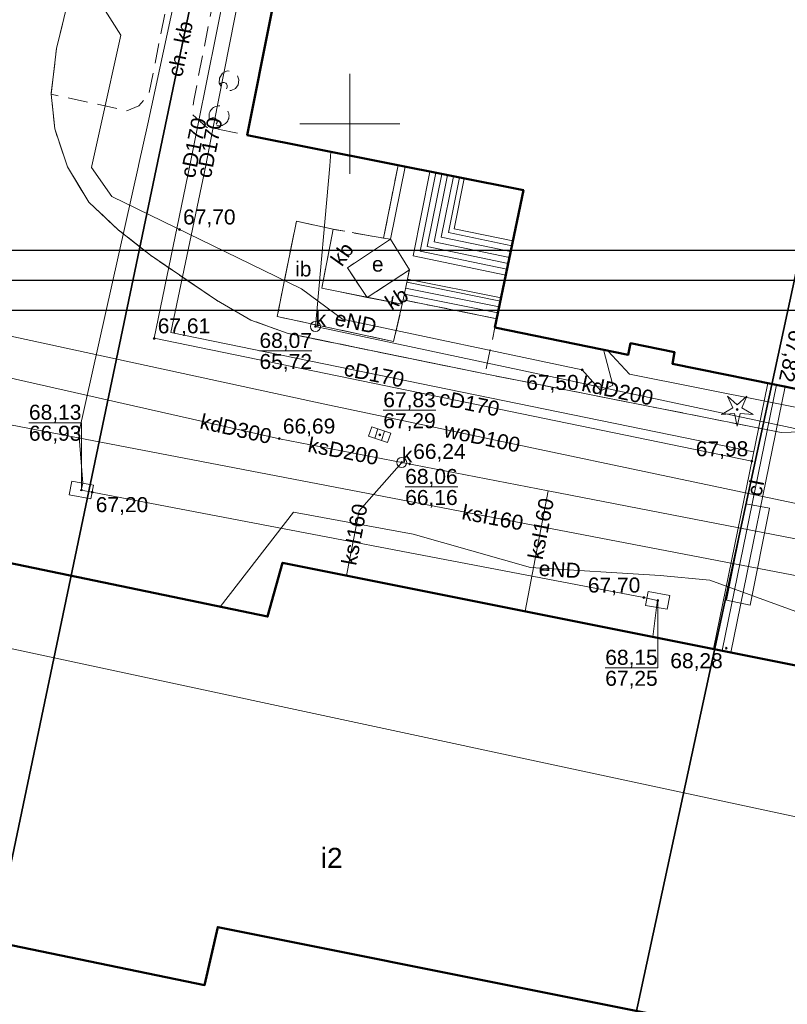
# Model space of a CAD drawing. Header units: millimetres. Extents: x 6501010 to 6502959, y 5884302 to 5886510.
# Tile 7 of 43: x 6502184 to 6502222, y 5885206 to 5885255. Entities that reach past the tile are written whole.
import ezdxf
from ezdxf.enums import TextEntityAlignment as Align

# ---------------------------------------------------------------- set-up
doc = ezdxf.new("R2010")
doc.units = ezdxf.units.MM
for name, pattern in [('OTKC_A05', [1.5, 1, -0.5]), ('OTKU_A05', [2, 1.5, -0.5]), ('OTZK_A05', [1.5, 1, -0.5])]:
    doc.linetypes.add(name, pattern=pattern)
doc.layers.get('DEFPOINTS').update_dxf_attribs({"color": 9})
doc.layers.add('!A_tabelka', color=7, linetype='Continuous')
for name, color, linetype, lineweight in [('Budowle (obszary)', 9, 'Continuous', 0), ('Budynki EGiB', 9, 'Continuous', 0), ('Działki', 9, 'Continuous', 0), ('Komunikacja (linie)', 9, 'Continuous', 0), ('Komunikacja (obszary)', 9, 'Continuous', 0), ('Krzyże', 9, 'Continuous', 0), ('Obiekty związane z budynkami EGiB (obszary)', 9, 'Continuous', 0), ('Przewody ciepłownicze', 9, 'Continuous', 0), ('Przewody elektroenergetyczne', 9, 'Continuous', 0), ('Przewody kanalizacyjne', 9, 'Continuous', 0), ('Przewody telekomunikacyjne', 9, 'Continuous', 0), ('Przewody wodociągowe', 9, 'Continuous', 0), ('Punkty o określonej wysokości', 9, 'Continuous', 0), ('Symbole liniowe', 9, 'Continuous', 0), ('Urządzenia towarzyszące (linie)', 9, 'Continuous', 0), ('Urządzenia towarzyszące (obszary)', 9, 'Continuous', 0), ('Urządzenia związane z siecią (obszary)', 9, 'Continuous', 0), ('Urządzenia związane z siecią (punkty)', 9, 'Continuous', 0), ('Zagospodarowanie terenu (obszary)', 9, 'Continuous', 0), ('Zagospodarowanie terenu (punkty)', 9, 'Continuous', 0), ('Zakres zamówienia', 9, 'Continuous', 0)]:
    doc.layers.add(name, color=color, linetype=linetype, lineweight=lineweight)
doc.styles.add('DOMYSLNA_CZCIONKA', font='arial.ttf')

# ---------------------------------------------------------------- blocks, each defined once
blk = doc.blocks.new('OTZG_P05')
at = {"linetype": 'ByBlock', "lineweight": 18, "true_color": 0x008000}
blk.add_hatch(color=96, dxfattribs=at).paths.add_polyline_path([(-0.1, 0, 1), (0.1, 0, 1)])
at = {"color": 96, "lineweight": 18, "true_color": 0x008000}
blk.add_lwpolyline([(-0.974, 1.341), (0, 0.48), (0.974, 1.341), (0.457, 0.148), (1.576, -0.512), (0.282, -0.389), (0, -1.658), (-0.282, -0.389), (-1.576, -0.512), (-0.457, 0.148), (-0.974, 1.341)], dxfattribs=at)
blk.add_circle((0, 0), 0.1, dxfattribs=at)
blk = doc.blocks.new('SUKS_P05')
at = {"color": 36, "linetype": 'Continuous', "lineweight": 18, "true_color": 0x803300}
blk.add_circle((0, 0), 0.5, dxfattribs=at)
blk = doc.blocks.new('SUKK_P05')
at = {"color": 9, "linetype": 'Continuous', "lineweight": 18}
for p, q in [((-1, 0.5), (-1, -0.5)), ((1, 0.5), (-1, 0.5)), ((-0.35, 0.5), (-0.35, -0.5)), ((0.35, 0.5), (0.35, -0.5)), ((1, -0.5), (1, 0.5)), ((-1, -0.5), (1, -0.5))]:
    blk.add_line(p, q, dxfattribs=at)
blk = doc.blocks.new('SUPS01_02')
at = {"lineweight": 18, "true_color": 0xd200d2}
h = blk.add_hatch(color=212, dxfattribs=at)
h.dxf.hatch_style = 1
h.paths.add_polyline_path([(-0.09, 0, 1), (0.09, 0, 1)])
at = {"color": 18, "lineweight": 18, "true_color": 0x0a0909}
blk.add_circle((0, 0), 0.09, dxfattribs=at)
blk = doc.blocks.new('SUPS01_07')
at = {"lineweight": 18, "true_color": 0xff9100}
h = blk.add_hatch(color=30, dxfattribs=at)
h.dxf.hatch_style = 1
h.paths.add_polyline_path([(0.09, 0, 1), (-0.09, 0, 1)])
at = {"color": 18, "lineweight": 18, "true_color": 0x0a0909}
blk.add_circle((0, 0), 0.09, dxfattribs=at)
blk = doc.blocks.new('SUPS01_05')
at = {"lineweight": 18}
h = blk.add_hatch(color=9, dxfattribs=at)
h.dxf.hatch_style = 1
h.paths.add_polyline_path([(-0.09, 0, 1), (0.09, 0, 1)])
at = {"color": 9, "lineweight": 18}
blk.add_circle((0, 0), 0.09, dxfattribs=at)
blk = doc.blocks.new('SUPS01_03')
at = {"lineweight": 18, "true_color": 0xff0000}
h = blk.add_hatch(color=1, dxfattribs=at)
h.dxf.hatch_style = 1
h.paths.add_polyline_path([(0.09, 0, 1), (-0.09, 0, 1)])
at = {"color": 18, "lineweight": 18, "true_color": 0x0a0909}
blk.add_circle((0, 0), 0.09, dxfattribs=at)

msp = doc.modelspace()

# ---------------------------------------------------------------- hatches: boundary and pattern name
at = {"layer": 'Zagospodarowanie terenu (obszary)'}
h = msp.add_hatch(dxfattribs=at)
h.set_pattern_fill('OTZK', color=256, scale=0.2, style=0, pattern_type=0)
h.set_pattern_definition([(90, (6502193.475, 5885253.0345), (-2.4, 1e-16), [0.08, -2.32]), (243.435, (6502193.5149, 5885253.1945), (-3e-12, 2.4), [0.08944, -5.2771]), (45, (6502193.5149, 5885253.1945), (2.4, -2e-16), [0.0566, -3.3375]), (206.565, (6502193.6349, 5885253.2745), (2.4, -3e-12), [0.08944, -5.2771]), (0, (6502193.635, 5885253.2745), (0, 2.4), [0.08, -2.32]), (153.435, (6502193.7949, 5885253.2345), (2.4, 3e-12), [0.08944, -5.2771]), (315, (6502193.7949, 5885253.2345), (5e-16, 2.4), [0.0566, -3.3375]), (116.565, (6502193.8749, 5885253.1145), (3e-12, 2.4), [0.08944, -5.2771]), (270, (6502193.875, 5885253.1145), (2.4, -4e-16), [0.08, -2.32]), (63.435, (6502193.8349, 5885252.9545), (-3e-12, 2.4), [0.08944, -5.2771]), (225, (6502193.8349, 5885252.9545), (2.4, -4e-16), [0.0566, -3.3375]), (26.565, (6502193.7149, 5885252.8745), (2.4, -3e-12), [0.08944, -5.2771]), (180, (6502193.715, 5885252.8745), (3e-16, 2.4), [0.08, -2.32]), (333.435, (6502193.5549, 5885252.9145), (2.4, 3e-12), [0.08944, -5.2771]), (135, (6502193.5549, 5885252.9145), (2e-16, 2.4), [0.0566, -3.3375]), (296.565, (6502193.4749, 5885253.0345), (3e-12, 2.4), [0.08944, -5.2771]), (116.565, (6502193.5149, 5885251.7545), (3e-12, 2.4), [0.0894, -5.2771]), (270, (6502193.475, 5885251.9145), (2.4, -4e-16), [0.08, -2.32]), (63.43, (6502193.4749, 5885251.9145), (-3e-12, 2.4), [0.0894, -5.2771]), (225, (6502193.5549, 5885252.0345), (2.4, -4e-16), [0.0566, -3.3375]), (26.57, (6502193.5549, 5885252.0345), (2.4, -3e-12), [0.0894, -5.2771]), (180, (6502193.715, 5885252.0745), (3e-16, 2.4), [0.08, -2.32]), (333.43, (6502193.7149, 5885252.0745), (2.4, 3e-12), [0.0894, -5.2771]), (135, (6502193.8349, 5885251.9945), (2.4, -2e-16), [0.0566, -3.3375]), (296.57, (6502193.8349, 5885251.9945), (3e-12, 2.4), [0.0894, -5.2771]), (90, (6502193.875, 5885251.8345), (-2.4, 1e-16), [0.08, -2.32]), (243.43, (6502193.8749, 5885251.8345), (-3e-12, 2.4), [0.0894, -5.2771]), (90, (6502194.675, 5885251.8345), (-2.4, 1e-16), [0.08, -2.32]), (243.435, (6502194.7149, 5885251.9945), (-3e-12, 2.4), [0.08944, -5.2771]), (45, (6502194.7149, 5885251.9945), (2.4, -2e-16), [0.0566, -3.3375]), (206.565, (6502194.8349, 5885252.0745), (2.4, -3e-12), [0.08944, -5.2771]), (0, (6502194.835, 5885252.0745), (0, 2.4), [0.08, -2.32]), (153.435, (6502194.9949, 5885252.0345), (2.4, 3e-12), [0.08944, -5.2771]), (315, (6502194.9949, 5885252.0345), (5e-16, 2.4), [0.0566, -3.3375]), (116.565, (6502195.0749, 5885251.9145), (3e-12, 2.4), [0.08944, -5.2771]), (270, (6502195.075, 5885251.9145), (2.4, -4e-16), [0.08, -2.32]), (63.435, (6502195.0349, 5885251.7545), (-3e-12, 2.4), [0.08944, -5.2771]), (225, (6502195.0349, 5885251.7545), (2.4, -4e-16), [0.0566, -3.3375]), (26.565, (6502194.9149, 5885251.6745), (2.4, -3e-12), [0.08944, -5.2771]), (180, (6502194.915, 5885251.6745), (3e-16, 2.4), [0.08, -2.32]), (333.435, (6502194.7549, 5885251.7145), (2.4, 3e-12), [0.08944, -5.2771]), (135, (6502194.7549, 5885251.7145), (2e-16, 2.4), [0.0566, -3.3375]), (296.565, (6502194.6749, 5885251.8345), (3e-12, 2.4), [0.08944, -5.2771]), (116.565, (6502194.7149, 5885252.9545), (3e-12, 2.4), [0.08944, -5.2771]), (270, (6502194.675, 5885253.1145), (2.4, -4e-16), [0.08, -2.32]), (63.435, (6502194.6749, 5885253.1145), (-3e-12, 2.4), [0.08944, -5.2771]), (225, (6502194.7549, 5885253.2345), (2.4, -4e-16), [0.0566, -3.3375]), (26.565, (6502194.7549, 5885253.2345), (2.4, -3e-12), [0.08944, -5.2771]), (180, (6502194.915, 5885253.2745), (3e-16, 2.4), [0.08, -2.32]), (333.435, (6502194.9149, 5885253.2745), (2.4, 3e-12), [0.08944, -5.2771]), (135, (6502195.0349, 5885253.1945), (2.4, -2e-16), [0.0566, -3.3375]), (296.565, (6502195.0349, 5885253.1945), (3e-12, 2.4), [0.08944, -5.2771]), (90, (6502195.075, 5885253.0345), (-2.4, 1e-16), [0.08, -2.32]), (243.435, (6502195.0749, 5885253.0345), (-3e-12, 2.4), [0.08944, -5.2771])])
h.paths.add_polyline_path([(6502193.876, 5885252.648), (6502193.631, 5885252.537), (6502193.479, 5885252.286), (6502193.475, 5885252.041), (6502193.596, 5885251.82), (6502193.818, 5885251.683), (6502194.063, 5885251.674), (6502194.279, 5885251.772), (6502194.414, 5885251.956), (6502194.453, 5885252.2), (6502194.366, 5885252.457), (6502194.159, 5885252.614)], flags=0)
h = msp.add_hatch(dxfattribs=at)
h.set_pattern_fill('OTZK', color=256, scale=0.2, style=0, pattern_type=0)
h.set_pattern_definition([(90, (6502192.9622, 5885251.2615), (-2.4, 1e-16), [0.08, -2.32]), (243.435, (6502193.0022, 5885251.4215), (-3e-12, 2.4), [0.08944, -5.2771]), (45, (6502193.0022, 5885251.4215), (2.4, -2e-16), [0.0566, -3.3375]), (206.565, (6502193.1222, 5885251.5015), (2.4, -3e-12), [0.08944, -5.2771]), (0, (6502193.1222, 5885251.5015), (0, 2.4), [0.08, -2.32]), (153.435, (6502193.2822, 5885251.4615), (2.4, 3e-12), [0.08944, -5.2771]), (315, (6502193.2822, 5885251.4615), (5e-16, 2.4), [0.0566, -3.3375]), (116.565, (6502193.3622, 5885251.3415), (3e-12, 2.4), [0.08944, -5.2771]), (270, (6502193.3622, 5885251.3415), (2.4, -4e-16), [0.08, -2.32]), (63.435, (6502193.3222, 5885251.1815), (-3e-12, 2.4), [0.08944, -5.2771]), (225, (6502193.3222, 5885251.1815), (2.4, -4e-16), [0.0566, -3.3375]), (26.565, (6502193.2022, 5885251.1015), (2.4, -3e-12), [0.08944, -5.2771]), (180, (6502193.2022, 5885251.1015), (3e-16, 2.4), [0.08, -2.32]), (333.435, (6502193.0422, 5885251.1415), (2.4, 3e-12), [0.08944, -5.2771]), (135, (6502193.0422, 5885251.1415), (2e-16, 2.4), [0.0566, -3.3375]), (296.565, (6502192.9622, 5885251.2615), (3e-12, 2.4), [0.08944, -5.2771]), (116.565, (6502193.0022, 5885249.9815), (3e-12, 2.4), [0.0894, -5.2771]), (270, (6502192.9622, 5885250.1415), (2.4, -4e-16), [0.08, -2.32]), (63.435, (6502192.9622, 5885250.1415), (-3e-12, 2.4), [0.0894, -5.2771]), (225, (6502193.0422, 5885250.2615), (2.4, -4e-16), [0.0566, -3.3375]), (26.57, (6502193.0422, 5885250.2615), (2.4, -3e-12), [0.0894, -5.2771]), (180, (6502193.2022, 5885250.3015), (3e-16, 2.4), [0.08, -2.32]), (333.43, (6502193.2022, 5885250.3015), (2.4, 3e-12), [0.0894, -5.2771]), (135, (6502193.3222, 5885250.2215), (2.4, -2e-16), [0.0566, -3.3375]), (296.57, (6502193.3222, 5885250.2215), (3e-12, 2.4), [0.0894, -5.2771]), (90, (6502193.3622, 5885250.0615), (-2.4, 1e-16), [0.08, -2.32]), (243.43, (6502193.3622, 5885250.0615), (-3e-12, 2.4), [0.0894, -5.2771]), (90, (6502194.1622, 5885250.0615), (-2.4, 1e-16), [0.08, -2.32]), (243.435, (6502194.2022, 5885250.2215), (-3e-12, 2.4), [0.08944, -5.2771]), (45, (6502194.2022, 5885250.2215), (2.4, -2e-16), [0.0566, -3.3375]), (206.565, (6502194.3222, 5885250.3015), (2.4, -3e-12), [0.08944, -5.2771]), (0, (6502194.3222, 5885250.3015), (0, 2.4), [0.08, -2.32]), (153.435, (6502194.4822, 5885250.2615), (2.4, 3e-12), [0.08944, -5.2771]), (315, (6502194.4822, 5885250.2615), (5e-16, 2.4), [0.0566, -3.3375]), (116.565, (6502194.5622, 5885250.1415), (3e-12, 2.4), [0.08944, -5.2771]), (270, (6502194.5622, 5885250.1415), (2.4, -4e-16), [0.08, -2.32]), (63.435, (6502194.5222, 5885249.9815), (-3e-12, 2.4), [0.08944, -5.2771]), (225, (6502194.5222, 5885249.9815), (2.4, -4e-16), [0.0566, -3.3375]), (26.565, (6502194.4022, 5885249.9015), (2.4, -3e-12), [0.08944, -5.2771]), (180, (6502194.4022, 5885249.9015), (3e-16, 2.4), [0.08, -2.32]), (333.435, (6502194.2422, 5885249.9415), (2.4, 3e-12), [0.08944, -5.2771]), (135, (6502194.2422, 5885249.9415), (2e-16, 2.4), [0.0566, -3.3375]), (296.565, (6502194.1622, 5885250.0615), (3e-12, 2.4), [0.08944, -5.2771]), (116.565, (6502194.2022, 5885251.1815), (3e-12, 2.4), [0.08944, -5.2771]), (270, (6502194.1622, 5885251.3415), (2.4, -4e-16), [0.08, -2.32]), (63.435, (6502194.1622, 5885251.3415), (-3e-12, 2.4), [0.08944, -5.2771]), (225, (6502194.2422, 5885251.4615), (2.4, -4e-16), [0.0566, -3.3375]), (26.565, (6502194.2422, 5885251.4615), (2.4, -3e-12), [0.08944, -5.2771]), (180, (6502194.4022, 5885251.5015), (3e-16, 2.4), [0.08, -2.32]), (333.435, (6502194.4022, 5885251.5015), (2.4, 3e-12), [0.08944, -5.2771]), (135, (6502194.5222, 5885251.4215), (2.4, -2e-16), [0.0566, -3.3375]), (296.565, (6502194.5222, 5885251.4215), (3e-12, 2.4), [0.08944, -5.2771]), (90, (6502194.5622, 5885251.2615), (-2.4, 1e-16), [0.08, -2.32]), (243.435, (6502194.5622, 5885251.2615), (-3e-12, 2.4), [0.08944, -5.2771])])
h.paths.add_polyline_path([(6502193.493, 5885249.902), (6502193.555, 5885249.909), (6502193.616, 5885249.925), (6502193.674, 5885249.948), (6502193.729, 5885249.978), (6502193.78, 5885250.015), (6502193.826, 5885250.058), (6502193.866, 5885250.106), (6502193.899, 5885250.159), (6502193.926, 5885250.216), (6502193.945, 5885250.276), (6502193.957, 5885250.337), (6502193.961, 5885250.4), (6502193.957, 5885250.462), (6502193.945, 5885250.524), (6502193.926, 5885250.584), (6502193.899, 5885250.64), (6502193.866, 5885250.693), (6502193.826, 5885250.742), (6502193.78, 5885250.785), (6502193.729, 5885250.822), (6502193.674, 5885250.852), (6502193.616, 5885250.875), (6502193.555, 5885250.89), (6502193.493, 5885250.898), (6502193.43, 5885250.898), (6502193.368, 5885250.89), (6502193.307, 5885250.875), (6502193.249, 5885250.852), (6502193.194, 5885250.822), (6502193.143, 5885250.785), (6502193.098, 5885250.742), (6502193.058, 5885250.693), (6502193.024, 5885250.64), (6502192.997, 5885250.584), (6502192.978, 5885250.524), (6502192.966, 5885250.462), (6502192.962, 5885250.4), (6502192.966, 5885250.337), (6502192.978, 5885250.276), (6502192.997, 5885250.216), (6502193.024, 5885250.159), (6502193.058, 5885250.106), (6502193.098, 5885250.058), (6502193.143, 5885250.015), (6502193.194, 5885249.978), (6502193.249, 5885249.948), (6502193.307, 5885249.925), (6502193.368, 5885249.909), (6502193.43, 5885249.902)], flags=0)

# ---------------------------------------------------------------- linework, layer by layer
at = {"layer": '!A_tabelka', "flags": 128}
msp.add_lwpolyline([(6502076.094, 5885453.176), (6502359.094, 5885453.176), (6502359.094, 5885242.176), (6502076.094, 5885242.176)], close=True, dxfattribs=at)
at = {"layer": 'Budowle (obszary)', "linetype": 'Continuous', "lineweight": 18, "flags": 128}
msp.add_lwpolyline([(6502196.37, 5885240.37), (6502202.18, 5885239.12), (6502202.62, 5885240.98), (6502198.6, 5885241.79), (6502199.17, 5885244.73), (6502197.33, 5885245.14), (6502196.37, 5885240.37)], close=True, dxfattribs=at)
at = {"layer": 'Budynki EGiB', "linetype": 'Continuous', "lineweight": 50, "flags": 128}
msp.add_lwpolyline([(6502224.302, 5885281.877), (6502213.08, 5885284.21), (6502213.08, 5885284.21), (6502212.12, 5885279.43), (6502207.4, 5885280.3), (6502205.83, 5885272.38), (6502199.68, 5885273.61), (6502194.87, 5885249.44), (6502208.67, 5885246.68), (6502207.25, 5885239.82), (6502213.91, 5885238.46), (6502214.03, 5885239.03), (6502216.23, 5885238.58), (6502216.12, 5885238.01), (6502222.54, 5885236.7)], dxfattribs=at)
msp.add_lwpolyline([(6502160.42, 5885232.74), (6502156.57, 5885214.41), (6502192.74, 5885206.94), (6502193.399, 5885209.838), (6502244.583, 5885199.591), (6502248.214, 5885217.731), (6502196.638, 5885228.056), (6502195.89, 5885225.36), (6502160.42, 5885232.74)], close=True, dxfattribs=at)
at = {"layer": 'DEFPOINTS', "color": 2, "linetype": 'Continuous'}
for points in [[(6502059.594, 5885454.676), (6502360.594, 5885454.676), (6502360.594, 5885240.676), (6502059.594, 5885240.676)], [(6502062.594, 5885451.676), (6502357.594, 5885451.676), (6502357.594, 5885243.676), (6502062.594, 5885243.676)]]:
    msp.add_lwpolyline(points, close=True, dxfattribs=at)
at = {"layer": 'Działki', "linetype": 'Continuous', "lineweight": 25, "flags": 128}
for points in [[(6502180.91, 5885364.02), (6502145.37, 5885187.54), (6502174.26, 5885181.7), (6502176.42, 5885181.26), (6502213.29, 5885357.66), (6502180.91, 5885364.02)], [(6502213.29, 5885357.66), (6502176.42, 5885181.26), (6502207.7, 5885174.93), (6502243.42, 5885340.46), (6502227.84, 5885354.82), (6502213.29, 5885357.66)], [(6502243.42, 5885340.46), (6502207.7, 5885174.93), (6502239.07, 5885168.58), (6502270.88, 5885317.06), (6502262.18, 5885324.12), (6502243.42, 5885340.46)]]:
    msp.add_lwpolyline(points, close=True, dxfattribs=at)
at = {"layer": 'Komunikacja (linie)', "linetype": 'Continuous', "lineweight": 18, "flags": 128}
msp.add_lwpolyline([(6502190.72, 5885275.82), (6502185.34, 5885253.77), (6502185.07, 5885251.48), (6502185.25, 5885249.76), (6502185.89, 5885247.85), (6502186.95, 5885246.09), (6502188.42, 5885244.71), (6502190.03, 5885243.43), (6502193.34, 5885241.18), (6502195.06, 5885240.19), (6502196.92, 5885239.52), (6502206.76, 5885237.5), (6502221.56, 5885234.57), (6502223.59, 5885234.63), (6502225.59, 5885234.88), (6502227.58, 5885235.21), (6502228.59, 5885235.12), (6502247.54, 5885231.31), (6502251.026, 5885230.753)], dxfattribs=at)
at = {"layer": 'Komunikacja (obszary)', "linetype": 'OTKU_A05', "lineweight": 18, "flags": 128}
for points in [[(6502200.55, 5885285.89), (6502202.36, 5885286.4), (6502204.32, 5885285.85), (6502207.29, 5885285.32), (6502209.83, 5885284.78), (6502213.52, 5885303.37), (6502209.57, 5885304.06), (6502210.71, 5885310.29), (6502204.67, 5885311.48), (6502205.71, 5885316.63), (6502205.92, 5885317.71), (6502199.4, 5885319.21), (6502200.16, 5885322.88), (6502181.93, 5885326.35), (6502181.67, 5885326.4), (6502181.12, 5885323.36), (6502181.75, 5885323.24), (6502181.46, 5885321.59), (6502180.87, 5885320.81), (6502180.26, 5885320.21), (6502178.32, 5885318.95), (6502175.54, 5885317.58), (6502156.776, 5885321.649), (6502173.885, 5885229.939), (6502195.89, 5885225.36), (6502196.638, 5885228.056), (6502248.214, 5885217.731), (6502248.319, 5885217.71), (6502249.739, 5885224.552), (6502250.996, 5885230.611), (6502251.026, 5885230.753), (6502247.54, 5885231.31), (6502228.59, 5885235.12), (6502227.58, 5885235.21), (6502225.59, 5885234.88), (6502223.59, 5885234.63), (6502221.56, 5885234.57), (6502206.76, 5885237.5), (6502196.92, 5885239.52), (6502195.06, 5885240.19), (6502193.34, 5885241.18), (6502190.03, 5885243.43), (6502188.42, 5885244.71), (6502186.95, 5885246.09), (6502185.89, 5885247.85), (6502185.25, 5885249.76), (6502185.07, 5885251.48), (6502185.34, 5885253.77), (6502190.72, 5885275.82), (6502190.94, 5885276.49), (6502195.06, 5885282.12), (6502200.55, 5885285.89)], [(6502199.17, 5885244.73), (6502198.6, 5885241.79), (6502200.87, 5885241.32), (6502199.88, 5885242.81), (6502202.03, 5885244.23), (6502199.17, 5885244.73)], [(6502200.87, 5885241.32), (6502202.62, 5885240.98), (6502202.67, 5885241.2), (6502202.88, 5885242.24), (6502202.98, 5885242.7), (6502200.87, 5885241.32)]]:
    msp.add_lwpolyline(points, close=True, dxfattribs=at)
at = {"layer": 'Komunikacja (obszary)', "linetype": 'OTKC_A05', "lineweight": 18, "flags": 128}
msp.add_lwpolyline([(6502207.25, 5885239.82), (6502207.34, 5885240.26), (6502202.67, 5885241.2), (6502202.62, 5885240.98), (6502202.18, 5885239.12), (6502196.37, 5885240.37), (6502197.33, 5885245.14), (6502199.294, 5885244.708), (6502201.69, 5885244.29), (6502202.41, 5885247.93), (6502194.87, 5885249.44), (6502192.83, 5885249.84), (6502192.12, 5885250.49), (6502192.2, 5885251.17), (6502196.6, 5885273.76), (6502196.89, 5885274.15), (6502199.06, 5885275.52), (6502200.16, 5885276.22), (6502201.93, 5885277.35), (6502202, 5885277.67), (6502202.24, 5885278.8), (6502202.72, 5885281.17), (6502203.434, 5885281.038), (6502204.32, 5885285.85), (6502202.36, 5885286.4), (6502200.55, 5885285.89), (6502195.06, 5885282.12), (6502192.68, 5885279.04), (6502190.94, 5885276.49), (6502190.72, 5885275.82), (6502193.83, 5885275.18), (6502194.18, 5885274.91), (6502194.52, 5885274.43), (6502189.96, 5885251.49), (6502189.46, 5885250.91), (6502188.86, 5885250.66), (6502185.07, 5885251.48), (6502185.25, 5885249.76), (6502185.89, 5885247.85), (6502186.95, 5885246.09), (6502188.42, 5885244.71), (6502190.03, 5885243.43), (6502193.34, 5885241.18), (6502195.06, 5885240.19), (6502196.92, 5885239.52), (6502206.76, 5885237.5), (6502207.25, 5885239.82)], close=True, dxfattribs=at)
at = {"layer": 'Krzyże', "linetype": 'Continuous', "lineweight": 18, "flags": 128}
for points in [[(6502200, 5885247.5), (6502200, 5885252.5)], [(6502197.5, 5885250), (6502202.5, 5885250)]]:
    msp.add_lwpolyline(points, dxfattribs=at)
at = {"layer": 'Obiekty związane z budynkami EGiB (obszary)', "linetype": 'Continuous', "lineweight": 18, "flags": 128}
msp.add_lwpolyline([(6502202.41, 5885247.93), (6502201.69, 5885244.29), (6502202.03, 5885244.23), (6502202.98, 5885242.7), (6502202.88, 5885242.24), (6502202.67, 5885241.2), (6502207.34, 5885240.26), (6502207.558, 5885241.31), (6502207.79, 5885242.44), (6502208.146, 5885244.151), (6502208.67, 5885246.68), (6502205.72, 5885247.27), (6502204, 5885247.61), (6502202.76, 5885247.86), (6502202.41, 5885247.93)], close=True, dxfattribs=at)
at = {"layer": 'Przewody ciepłownicze', "linetype": 'Continuous', "lineweight": 18, "flags": 128}
for points in [[(6502192.42, 5885250), (6502203.66, 5885305.85), (6502203.72, 5885306.14)], [(6502193.21, 5885250), (6502204.21, 5885305.81), (6502204.26, 5885306.03)], [(6502192, 5885247.92), (6502192.42, 5885250)], [(6502192.8, 5885247.92), (6502193.21, 5885250)], [(6502192, 5885247.92), (6502190.22, 5885239.28), (6502220.09, 5885233.13)], [(6502192.8, 5885247.92), (6502191.05, 5885239.57), (6502220.18, 5885233.6)], [(6502221.323, 5885236.948), (6502218.6, 5885223.66)]]:
    msp.add_lwpolyline(points, dxfattribs=at)
at = {"layer": 'Przewody elektroenergetyczne', "linetype": 'Continuous', "lineweight": 18, "flags": 128}
for points in [[(6502187.11, 5885247.9), (6502187.58, 5885250), (6502188.56, 5885254.43), (6502187.57, 5885255.99), (6502188.23, 5885257.65), (6502189.56, 5885258.27), (6502190.07, 5885260.35), (6502194.48, 5885276.94), (6502200.78, 5885305.92), (6502192.91, 5885307.71), (6502194.65, 5885318.28), (6502185.51, 5885319.91)], [(6502187.11, 5885247.9), (6502187.09, 5885247.82), (6502188.1, 5885246.37), (6502197.59, 5885241.76), (6502199.63, 5885240.23), (6502211.61, 5885237.7), (6502212.55, 5885236.66), (6502213.14, 5885236.93), (6502212.672, 5885238.713)], [(6502212.89, 5885238.66), (6502213.98, 5885237.49), (6502234.98, 5885233.3)], [(6502193.52, 5885225.85), (6502197.18, 5885230.58), (6502203.17, 5885229.48), (6502209.02, 5885227.81), (6502215.51, 5885227.41), (6502217.99, 5885227.18), (6502222.29, 5885225.62), (6502230.65, 5885224.05), (6502234.96, 5885223.36)]]:
    msp.add_lwpolyline(points, dxfattribs=at)
at = {"layer": 'Przewody kanalizacyjne', "linetype": 'Continuous', "lineweight": 18, "flags": 128}
for points in [[(6502234.98, 5885232.06), (6502227.48, 5885233.65), (6502198.28, 5885239.87), (6502199, 5885247.9), (6502199.056, 5885248.603)], [(6502166.64, 5885241.12), (6502166.29, 5885241.13), (6502173.54, 5885239.44), (6502196.48, 5885234.26), (6502209.91, 5885231.65), (6502225.62, 5885228.6)], [(6502166.64, 5885241.12), (6502166.29, 5885241.13), (6502173.54, 5885239.44), (6502196.48, 5885234.26), (6502209.91, 5885231.65), (6502225.62, 5885228.6)], [(6502176.77, 5885236.16), (6502232.06, 5885225.53), (6502231.22, 5885221.13)], [(6502202.59, 5885233.07), (6502200.46, 5885230.66), (6502199.84, 5885227.42)], [(6502209.91, 5885231.65), (6502208.76, 5885225.63)]]:
    msp.add_lwpolyline(points, dxfattribs=at)
at = {"layer": 'Przewody telekomunikacyjne', "linetype": 'Continuous', "lineweight": 18, "flags": 128}
msp.add_lwpolyline([(6502215.14, 5885224.35), (6502215.32, 5885225.82), (6502215.38, 5885226.17), (6502214.69, 5885226.31), (6502187.12, 5885231.59), (6502186.58, 5885231.69), (6502186.65, 5885232.04), (6502186.46, 5885234.55), (6502189.44, 5885247.9), (6502189.44, 5885247.92), (6502189.9, 5885250), (6502193.96, 5885268.8), (6502199.6, 5885294.53), (6502200.99, 5885300.37), (6502201.01, 5885300.93), (6502201.03, 5885301.48), (6502203.158, 5885312.445), (6502203.3, 5885313.03), (6502203.403, 5885313.633), (6502205.371, 5885316.71), (6502205.48, 5885317.25)], dxfattribs=at)
at = {"layer": 'Przewody wodociągowe', "linetype": 'Continuous', "lineweight": 18, "flags": 128}
msp.add_lwpolyline([(6502244.54, 5885224.29), (6502244.58, 5885225.2), (6502244.7, 5885225.93), (6502234.98, 5885228.28), (6502225.53, 5885230.33), (6502198.66, 5885236), (6502175.2, 5885241.09), (6502163.16, 5885243.66)], dxfattribs=at)
at = {"layer": 'Punkty o określonej wysokości', "linetype": 'Continuous', "lineweight": 0, "flags": 128}
for points in [[(6502195.484, 5885238.646), (6502198.106, 5885238.646)], [(6502201.672, 5885235.683), (6502204.294, 5885235.683)], [(6502183.963, 5885235.058), (6502186.585, 5885235.058), (6502186.585, 5885231.693)], [(6502183.963, 5885235.058), (6502186.585, 5885235.058)], [(6502202.767, 5885231.845), (6502205.389, 5885231.845)], [(6502212.763, 5885222.802), (6502215.385, 5885222.802), (6502215.385, 5885226.167)], [(6502212.763, 5885222.802), (6502215.385, 5885222.802)]]:
    msp.add_lwpolyline(points, dxfattribs=at)
at = {"layer": 'Symbole liniowe', "linetype": 'Continuous', "lineweight": 18, "flags": 128}
for points in [[(6502202.03, 5885244.23), (6502202.76, 5885247.86)], [(6502207.79, 5885242.44), (6502203.16, 5885243.4), (6502204, 5885247.61)], [(6502207.851, 5885242.734), (6502203.512, 5885243.633), (6502204.294, 5885247.552)], [(6502207.912, 5885243.027), (6502203.865, 5885243.867), (6502204.589, 5885247.494)], [(6502207.974, 5885243.321), (6502204.217, 5885244.1), (6502204.883, 5885247.435)], [(6502208.035, 5885243.615), (6502204.57, 5885244.333), (6502205.177, 5885247.377)], [(6502208.096, 5885243.908), (6502204.922, 5885244.566), (6502205.472, 5885247.319)], [(6502208.146, 5885244.151), (6502205.22, 5885244.76), (6502205.72, 5885247.27)], [(6502207.523, 5885241.141), (6502202.848, 5885242.082)], [(6502207.558, 5885241.31), (6502202.88, 5885242.24)], [(6502207.401, 5885240.554), (6502202.729, 5885241.494)], [(6502207.462, 5885240.847), (6502202.789, 5885241.788)]]:
    msp.add_lwpolyline(points, dxfattribs=at)
at = {"layer": 'Urządzenia towarzyszące (linie)', "linetype": 'Continuous', "lineweight": 18, "flags": 128}
for points in [[(6502218.17, 5885223.75), (6502220.883, 5885237.038)], [(6502219.04, 5885223.57), (6502221.752, 5885236.861)], [(6502220.97, 5885230.78), (6502220, 5885225.94), (6502218.82, 5885226.18), (6502219.79, 5885231.01), (6502220.97, 5885230.78)]]:
    msp.add_lwpolyline(points, dxfattribs=at)
at = {"layer": 'Urządzenia towarzyszące (obszary)', "linetype": 'Continuous', "lineweight": 18, "flags": 128}
for points in [[(6502187.19, 5885231.93), (6502186.11, 5885232.14), (6502185.98, 5885231.45), (6502187.06, 5885231.25), (6502187.19, 5885231.93)], [(6502215.99, 5885226.41), (6502214.91, 5885226.61), (6502214.78, 5885225.92), (6502215.86, 5885225.73), (6502215.99, 5885226.41)]]:
    msp.add_lwpolyline(points, close=True, dxfattribs=at)
at = {"layer": 'Urządzenia związane z siecią (obszary)', "linetype": 'Continuous', "lineweight": 18, "flags": 128}
msp.add_lwpolyline([(6502199.88, 5885242.81), (6502200.87, 5885241.32), (6502202.98, 5885242.7), (6502202.03, 5885244.23), (6502199.88, 5885242.81)], close=True, dxfattribs=at)
at = {"layer": 'Zagospodarowanie terenu (obszary)', "linetype": 'OTZK_A05', "lineweight": 18, "flags": 128}
for points in [[(6502193.876, 5885252.648), (6502193.631, 5885252.537), (6502193.479, 5885252.286), (6502193.475, 5885252.041), (6502193.596, 5885251.82), (6502193.818, 5885251.683), (6502194.063, 5885251.674), (6502194.279, 5885251.772), (6502194.414, 5885251.956), (6502194.453, 5885252.2), (6502194.366, 5885252.457), (6502194.159, 5885252.614), (6502193.876, 5885252.648)], [(6502193.493, 5885249.902), (6502193.555, 5885249.909), (6502193.616, 5885249.925), (6502193.674, 5885249.948), (6502193.729, 5885249.978), (6502193.78, 5885250.015), (6502193.826, 5885250.058), (6502193.866, 5885250.106), (6502193.899, 5885250.159), (6502193.926, 5885250.216), (6502193.945, 5885250.276), (6502193.957, 5885250.337), (6502193.961, 5885250.4), (6502193.957, 5885250.462), (6502193.945, 5885250.524), (6502193.926, 5885250.584), (6502193.899, 5885250.64), (6502193.866, 5885250.693), (6502193.826, 5885250.742), (6502193.78, 5885250.785), (6502193.729, 5885250.822), (6502193.674, 5885250.852), (6502193.616, 5885250.875), (6502193.555, 5885250.89), (6502193.493, 5885250.898), (6502193.43, 5885250.898), (6502193.368, 5885250.89), (6502193.307, 5885250.875), (6502193.249, 5885250.852), (6502193.194, 5885250.822), (6502193.143, 5885250.785), (6502193.098, 5885250.742), (6502193.058, 5885250.693), (6502193.024, 5885250.64), (6502192.997, 5885250.584), (6502192.978, 5885250.524), (6502192.966, 5885250.462), (6502192.962, 5885250.4), (6502192.966, 5885250.337), (6502192.978, 5885250.276), (6502192.997, 5885250.216), (6502193.024, 5885250.159), (6502193.058, 5885250.106), (6502193.098, 5885250.058), (6502193.143, 5885250.015), (6502193.194, 5885249.978), (6502193.249, 5885249.948), (6502193.307, 5885249.925), (6502193.368, 5885249.909), (6502193.43, 5885249.902), (6502193.493, 5885249.902)]]:
    msp.add_lwpolyline(points, close=True, dxfattribs=at)
at = {"layer": 'Zakres zamówienia', "linetype": 'Continuous', "lineweight": 0, "flags": 128}
msp.add_lwpolyline([(6502134.529, 5885464.507), (6502091.969, 5885243.307), (6502265.569, 5885206.067), (6502289.089, 5885321.147), (6502134.529, 5885464.507)], close=True, dxfattribs=at)

# ---------------------------------------------------------------- block references
at = {"layer": 'Punkty o określonej wysokości', "xscale": 0.5, "yscale": 0.5, "zscale": 0.5}
for name, p in [('SUPS01_03', (6502191.49, 5885244.719)), ('SUPS01_05', (6502198.283, 5885239.874)), ('SUPS01_02', (6502190.223, 5885239.275)), ('SUPS01_03', (6502211.613, 5885237.7)), ('SUPS01_05', (6502201.495, 5885234.455)), ('SUPS01_05', (6502196.475, 5885234.262)), ('SUPS01_05', (6502202.591, 5885233.073)), ('SUPS01_05', (6502202.989, 5885232.996)), ('SUPS01_02', (6502220.087, 5885233.129)), ('SUPS01_07', (6502186.585, 5885231.693)), ('SUPS01_07', (6502187.125, 5885231.589)), ('SUPS01_07', (6502214.693, 5885226.314)), ('SUPS01_07', (6502215.385, 5885226.167)), ('SUPS01_02', (6502218.813, 5885223.785))]:
    msp.add_blockref(name, p, dxfattribs=at)
at = {"layer": 'Punkty o określonej wysokości', "xscale": 0.5, "yscale": 0.5, "zscale": 0.5, "rotation": 258}
msp.add_blockref('SUPS01_02', (6502221.752, 5885236.861), dxfattribs=at)
at = {"layer": 'Urządzenia związane z siecią (punkty)', "xscale": 0.5, "yscale": 0.5, "zscale": 0.5}
for p in [(6502198.28, 5885239.87), (6502202.59, 5885233.07)]:
    msp.add_blockref('SUKS_P05', p, dxfattribs=at)
at = {"layer": 'Urządzenia związane z siecią (punkty)', "xscale": 0.5, "yscale": 0.5, "zscale": 0.5, "rotation": 341.19}
msp.add_blockref('SUKK_P05', (6502201.49, 5885234.46), dxfattribs=at)
at = {"layer": 'Zagospodarowanie terenu (punkty)', "xscale": 0.5, "yscale": 0.5, "zscale": 0.5}
msp.add_blockref('OTZG_P05', (6502219.36, 5885235.72), dxfattribs=at)

# ---------------------------------------------------------------- texts
at = {"layer": 'Budowle (obszary)', "style": 'DOMYSLNA_CZCIONKA'}
msp.add_text('ib', height=0.75, dxfattribs=at).set_placement((6502197.672, 5885242.746), align=Align.MIDDLE_CENTER)
at = {"layer": 'Budynki EGiB', "style": 'DOMYSLNA_CZCIONKA'}
msp.add_text('i2', height=1, dxfattribs=at).set_placement((6502199.093, 5885213.299), align=Align.MIDDLE_CENTER)
at = {"layer": 'Komunikacja (obszary)', "style": 'DOMYSLNA_CZCIONKA'}
for s, rotation, p in [('ch. kb', 78.5861, (6502191.525, 5885253.751)), ('kb', 54.4224, (6502199.615, 5885243.49)), ('kb', 33, (6502202.337, 5885241.271))]:
    msp.add_text(s, height=0.75, rotation=rotation, dxfattribs=at).set_placement(p, align=Align.MIDDLE_CENTER)
at = {"layer": 'Przewody ciepłownicze', "style": 'DOMYSLNA_CZCIONKA'}
for s, rotation, p in [('cD170', 78.5842, (6502192.18, 5885248.811)), ('cD170', 78.8491, (6502192.976, 5885248.811)), ('cD170', 348.418, (6502201.216, 5885237.487)), ('cD170', 348.3658, (6502205.977, 5885236.036)), ('cI', 78.4174, (6502220.27, 5885231.811))]:
    msp.add_text(s, height=0.75, rotation=rotation, dxfattribs=at).set_placement(p, align=Align.MIDDLE_CENTER)
at = {"layer": 'Przewody elektroenergetyczne', "style": 'DOMYSLNA_CZCIONKA'}
for rotation, p in [(348.0752, (6502200.294, 5885240.09)), (356.4731, (6502210.491, 5885227.719))]:
    msp.add_text('eND', height=0.75, rotation=rotation, dxfattribs=at).set_placement(p, align=Align.MIDDLE_CENTER)
at = {"layer": 'Przewody kanalizacyjne', "style": 'DOMYSLNA_CZCIONKA'}
for s, rotation, p in [('kdD200', 347.9749, (6502213.38, 5885236.654)), ('kdD300', 347.2756, (6502194.306, 5885234.751)), ('ksD200', 349.0022, (6502199.674, 5885233.639)), ('ksI160', 79.167, (6502200.233, 5885229.472)), ('ksI160', 349.1172, (6502207.14, 5885230.321)), ('ksI160', 79.1851, (6502209.549, 5885229.758))]:
    msp.add_text(s, height=0.75, rotation=rotation, dxfattribs=at).set_placement(p, align=Align.MIDDLE_CENTER)
at = {"layer": 'Przewody wodociągowe', "style": 'DOMYSLNA_CZCIONKA'}
msp.add_text('woD100', height=0.75, rotation=348.0845, dxfattribs=at).set_placement((6502206.614, 5885234.322), align=Align.MIDDLE_CENTER)
at = {"layer": 'Punkty o określonej wysokości', "style": 'DOMYSLNA_CZCIONKA'}
for s, p in [('67,70', (6502192.978, 5885245.346)), ('67,61', (6502191.711, 5885239.902)), ('68,07', (6502196.795, 5885239.172)), ('65,72', (6502196.795, 5885238.12)), ('67,50', (6502210.125, 5885237.073)), ('67,83', (6502202.983, 5885236.209)), ('68,13', (6502185.274, 5885235.583)), ('67,29', (6502202.983, 5885235.157)), ('66,93', (6502185.274, 5885234.532)), ('66,69', (6502197.963, 5885234.889)), ('66,24', (6502204.476, 5885233.623)), ('67,98', (6502218.599, 5885233.756)), ('68,06', (6502204.078, 5885232.371)), ('66,16', (6502204.078, 5885231.319)), ('67,20', (6502188.613, 5885230.962)), ('67,70', (6502213.205, 5885226.941)), ('68,15', (6502214.074, 5885223.328)), ('68,28', (6502217.325, 5885223.158)), ('67,25', (6502214.074, 5885222.277))]:
    msp.add_text(s, height=0.75, dxfattribs=at).set_placement(p, align=Align.MIDDLE_CENTER)
msp.add_text('67,82', height=0.75, rotation=258, dxfattribs=at).set_placement((6502222.077, 5885238.388), align=Align.MIDDLE_CENTER)
at = {"layer": 'Urządzenia związane z siecią (obszary)', "style": 'DOMYSLNA_CZCIONKA'}
msp.add_text('e', height=0.75, dxfattribs=at).set_placement((6502201.395, 5885242.988), align=Align.MIDDLE_CENTER)
at = {"layer": 'Urządzenia związane z siecią (punkty)', "style": 'DOMYSLNA_CZCIONKA'}
for p in [(6502198.549, 5885240.252), (6502202.859, 5885233.452)]:
    msp.add_text('k', height=0.75, dxfattribs=at).set_placement(p, align=Align.MIDDLE_CENTER)

doc.saveas('drawing.dxf')
